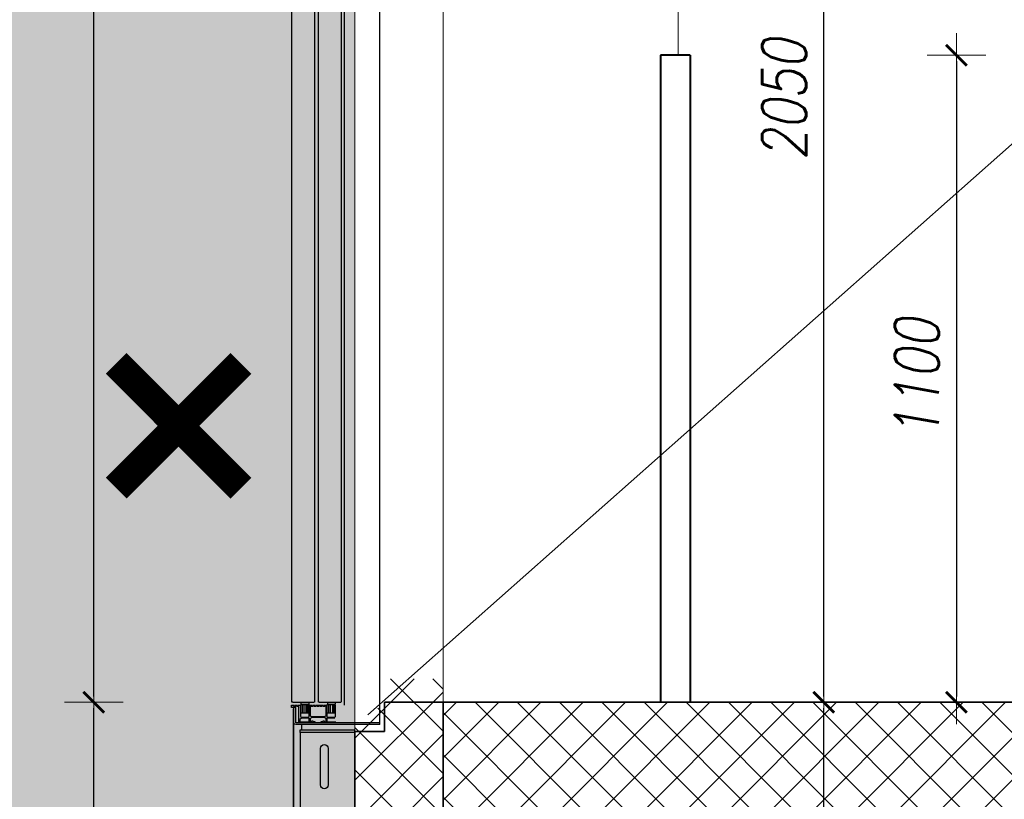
# Model space of a CAD drawing. Header units: millimetres. Extents: x 558 to 31258, y -5755 to 11028.
# Tile 22 of 58: x 29007 to 29175, y 9814 to 9946. Entities that reach past the tile are written whole.
import ezdxf

# ---------------------------------------------------------------- set-up
doc = ezdxf.new("R2010")
doc.units = ezdxf.units.MM
doc.layers.add('K_Dzwig', color=10, linetype='Continuous')
for name, color, linetype, lineweight in [('K_Grube', 4, 'Continuous', 35), ('K_Kreskowanie', 8, 'Continuous', 5), ('K_Naroznik', 160, 'Continuous', 40), ('K_Opis_zmienny', 2, 'Continuous', 13), ('K_Widokowe', 6, 'Continuous', 13), ('K_Wyburzenia', 8, 'Continuous', 5), ('K_Wymiarowanie', 84, 'Continuous', 13)]:
    doc.layers.add(name, color=color, linetype=linetype, lineweight=lineweight)
doc.styles.add('Zwykły 50', font='romans.shx', dxfattribs={"width": 0.8, "oblique": 10, "height": 7.5})
doc.dimstyles.new('Skala_50', dxfattribs={"dimtxt": 7.5, "dimasz": 1, "dimexe": 1.25, "dimexo": 0.625, "dimgap": 3, "dimtad": 1, "dimdec": 1, "dimlfac": 10, "dimrnd": 0.5, "dimdsep": 46, "dimtxsty": 'Zwykły 50', "dimblk": 'Wymiar', "dimcen": 2.5, "dimse1": 1, "dimse2": 1, "dimazin": 0, "dimtfac": 1, "dimtdec": 1, "dimtix": 1, "dimtmove": 0, "dimatfit": 3, "dimfxl": 1, "dimtfill": 1, "dimarcsym": 0})

# ---------------------------------------------------------------- blocks, each defined once
blk = doc.blocks.new('hbrt')
at = {"layer": 'K_Dzwig'}
for p, q in [((18815.22, -20346.89), (18815.22, -20138.94)), ((18821.22, -20343.59), (18821.22, -20138.97)), ((18821.75, -20343.09), (18821.75, -20139.09)), ((18825.65, -20343.09), (18825.65, -20139.08)), ((18826.25, -20343.09), (18826.25, -20139.09)), ((18830.15, -20343.09), (18830.15, -20142.29)), ((18825.53, -20343.09), (18821.87, -20343.09)), ((18822.73, -20345.49), (18822.73, -20343.59)), ((18822.8, -20343.09), (18822.8, -20343.49)), ((18822.8, -20343.49), (18823.4, -20343.49)), ((18822.8, -20343.54), (18822.93, -20343.54)), ((18822.92, -20343.49), (18822.92, -20343.54)), ((18822.93, -20344.94), (18822.93, -20343.54)), ((18822.93, -20343.54), (18822.99, -20343.54)), ((18822.99, -20344.94), (18822.99, -20343.54)), ((18822.99, -20343.54), (18823.25, -20343.54)), ((18823.25, -20343.54), (18823.28, -20343.54)), ((18823.28, -20343.54), (18823.28, -20344.94)), ((18823.28, -20343.54), (18823.44, -20343.54)), ((18823.4, -20343.49), (18823.44, -20343.49)), ((18823.44, -20343.49), (18824.07, -20343.49)), ((18823.44, -20343.54), (18823.6, -20343.54)), ((18823.6, -20344.94), (18823.6, -20343.54)), ((18823.6, -20343.54), (18823.62, -20343.54)), ((18823.62, -20343.54), (18823.89, -20343.54)), ((18823.89, -20344.94), (18823.89, -20343.54)), ((18823.89, -20343.54), (18823.94, -20343.54)), ((18823.94, -20343.54), (18823.94, -20344.94)), ((18823.94, -20343.54), (18824.08, -20343.54)), ((18823.96, -20343.54), (18823.96, -20343.49)), ((18824.07, -20343.49), (18824.07, -20343.09)), ((18824.08, -20343.54), (18824.21, -20343.54)), ((18824.21, -20343.59), (18824.21, -20343.54)), ((18824.21, -20343.59), (18824.21, -20345.49)), ((18824.67, -20343.59), (18824.21, -20343.59)), ((18824.36, -20345.31), (18824.36, -20343.84)), ((18824.46, -20343.74), (18824.58, -20343.74)), ((18824.58, -20343.74), (18824.63, -20343.84)), ((18824.63, -20343.84), (18824.81, -20343.84)), ((18824.72, -20343.69), (18824.67, -20343.59)), ((18824.77, -20343.59), (18824.72, -20343.69)), ((18825.17, -20343.59), (18824.77, -20343.59)), ((18824.81, -20343.84), (18824.86, -20343.74)), ((18824.86, -20343.74), (18825.08, -20343.74)), ((18825.08, -20343.74), (18825.13, -20343.84)), ((18825.13, -20343.84), (18825.31, -20343.84)), ((18825.22, -20343.69), (18825.17, -20343.59)), ((18825.27, -20343.59), (18825.22, -20343.69)), ((18825.67, -20343.59), (18825.27, -20343.59)), ((18825.31, -20343.84), (18825.36, -20343.74)), ((18825.36, -20343.74), (18825.58, -20343.74)), ((18825.53, -20343.09), (18825.65, -20343.09)), ((18825.58, -20343.74), (18825.63, -20343.84)), ((18825.63, -20343.84), (18825.81, -20343.84)), ((18825.72, -20343.69), (18825.67, -20343.59)), ((18825.77, -20343.59), (18825.72, -20343.69)), ((18826.17, -20343.59), (18825.77, -20343.59)), ((18825.81, -20343.84), (18825.86, -20343.74)), ((18825.86, -20343.74), (18826.08, -20343.74)), ((18826.08, -20343.74), (18826.13, -20343.84)), ((18826.13, -20343.84), (18826.31, -20343.84)), ((18826.22, -20343.69), (18826.17, -20343.59)), ((18826.27, -20343.59), (18826.22, -20343.69)), ((18826.67, -20343.59), (18826.27, -20343.59)), ((18826.31, -20343.84), (18826.36, -20343.74)), ((18826.36, -20343.74), (18826.58, -20343.74)), ((18830.03, -20343.09), (18826.37, -20343.09)), ((18826.58, -20343.74), (18826.63, -20343.84)), ((18826.63, -20343.84), (18826.81, -20343.84)), ((18826.72, -20343.69), (18826.67, -20343.59)), ((18826.77, -20343.59), (18826.72, -20343.69)), ((18827.23, -20343.59), (18826.77, -20343.59)), ((18826.81, -20343.84), (18826.86, -20343.74)), ((18826.86, -20343.74), (18826.98, -20343.74)), ((18827.08, -20343.84), (18827.08, -20345.31)), ((18827.16, -20343.54), (18827.16, -20343.59)), ((18827.16, -20343.54), (18827.3, -20343.54)), ((18827.23, -20345.49), (18827.23, -20343.59)), ((18827.3, -20343.09), (18827.3, -20343.49)), ((18827.3, -20343.49), (18827.94, -20343.49)), ((18827.3, -20343.54), (18827.43, -20343.54)), ((18827.42, -20343.49), (18827.42, -20343.54)), ((18827.43, -20344.94), (18827.43, -20343.54)), ((18827.43, -20343.54), (18827.49, -20343.54)), ((18827.49, -20344.94), (18827.49, -20343.54)), ((18827.49, -20343.54), (18827.75, -20343.54)), ((18827.75, -20343.54), (18827.78, -20343.54)), ((18827.78, -20343.54), (18827.78, -20344.94)), ((18827.78, -20343.54), (18827.94, -20343.54)), ((18827.94, -20343.49), (18828.57, -20343.49)), ((18827.94, -20343.54), (18828.1, -20343.54)), ((18828.1, -20344.94), (18828.1, -20343.54)), ((18828.1, -20343.54), (18828.12, -20343.54)), ((18828.12, -20343.54), (18828.39, -20343.54)), ((18828.39, -20344.94), (18828.39, -20343.54)), ((18828.39, -20343.54), (18828.44, -20343.54)), ((18828.44, -20343.54), (18828.44, -20344.94)), ((18828.44, -20343.54), (18828.58, -20343.54)), ((18828.46, -20343.54), (18828.46, -20343.49)), ((18828.57, -20343.49), (18828.57, -20343.09)), ((18828.58, -20343.54), (18828.71, -20343.54)), ((18828.71, -20343.59), (18828.71, -20343.54)), ((18828.71, -20343.59), (18828.71, -20345.49)), ((18829.16, -20343.59), (18828.71, -20343.59)), ((18829.06, -20343.84), (18829.25, -20343.84)), ((18829.21, -20343.69), (18829.16, -20343.59)), ((18829.26, -20343.59), (18829.21, -20343.69)), ((18829.25, -20343.84), (18829.3, -20343.74)), ((18829.67, -20343.59), (18829.26, -20343.59)), ((18829.3, -20343.74), (18829.53, -20343.74)), ((18829.53, -20343.74), (18829.58, -20343.84)), ((18829.58, -20343.84), (18829.87, -20343.84)), ((18829.72, -20343.69), (18829.67, -20343.59)), ((18829.77, -20343.59), (18829.72, -20343.69)), ((18830.22, -20343.59), (18829.77, -20343.59)), ((18829.92, -20343.89), (18829.92, -20343.99)), ((18830.03, -20343.09), (18830.15, -20343.09)), ((18830.22, -20343.99), (18830.22, -20343.59)), ((18822.73, -20344.94), (18822.8, -20344.94)), ((18822.88, -20345.64), (18822.73, -20345.49)), ((18822.8, -20344.94), (18822.93, -20344.94)), ((18822.93, -20344.94), (18822.99, -20344.94)), ((18822.99, -20344.94), (18823.25, -20344.94)), ((18823.25, -20344.94), (18823.28, -20344.94)), ((18823.28, -20344.94), (18823.44, -20344.94)), ((18823.44, -20344.94), (18823.6, -20344.94)), ((18823.6, -20344.94), (18823.62, -20344.94)), ((18823.62, -20344.94), (18823.89, -20344.94)), ((18823.89, -20344.94), (18823.94, -20344.94)), ((18823.94, -20344.94), (18824.08, -20344.94)), ((18824.21, -20345.49), (18824.06, -20345.64)), ((18824.08, -20344.94), (18824.21, -20344.94)), ((18826.88, -20345.51), (18824.56, -20345.51)), ((18827.23, -20344.94), (18827.3, -20344.94)), ((18827.38, -20345.64), (18827.23, -20345.49)), ((18827.3, -20344.94), (18827.43, -20344.94)), ((18827.43, -20344.94), (18827.49, -20344.94)), ((18827.49, -20344.94), (18827.75, -20344.94)), ((18827.75, -20344.94), (18827.78, -20344.94)), ((18827.78, -20344.94), (18827.94, -20344.94)), ((18827.94, -20344.94), (18828.1, -20344.94)), ((18828.1, -20344.94), (18828.12, -20344.94)), ((18828.12, -20344.94), (18828.39, -20344.94)), ((18828.39, -20344.94), (18828.44, -20344.94)), ((18828.44, -20344.94), (18828.58, -20344.94)), ((18828.71, -20345.49), (18828.56, -20345.64)), ((18828.58, -20344.94), (18828.71, -20344.94)), ((18828.96, -20346.59), (18828.96, -20343.94)), ((18829.52, -20343.99), (18829.82, -20343.99)), ((18829.52, -20346.59), (18829.52, -20343.99)), ((18829.82, -20346.59), (18829.82, -20343.99)), ((18829.82, -20344.19), (18829.92, -20344.19)), ((18829.82, -20370.69), (18829.82, -20344.19)), ((18829.92, -20343.99), (18830.22, -20343.99)), ((18829.92, -20370.69), (18829.92, -20344.19)), ((18815.22, -20346.59), (18829.52, -20346.59)), ((18815.22, -20346.89), (18829.52, -20346.89)), ((18822.48, -20346.59), (18825.2, -20346.59)), ((18824.16, -20346.44), (18822.68, -20346.44)), ((18824.06, -20345.64), (18822.88, -20345.64)), ((18822.88, -20345.79), (18824.16, -20345.79)), ((18824.21, -20345.84), (18824.21, -20346.39)), ((18824.36, -20345.91), (18824.61, -20345.66)), ((18824.36, -20346.44), (18824.36, -20345.91)), ((18824.67, -20346.44), (18824.36, -20346.44)), ((18824.61, -20345.66), (18826.83, -20345.66)), ((18824.67, -20346.24), (18824.67, -20346.44)), ((18824.82, -20346.24), (18824.67, -20346.24)), ((18824.82, -20346.39), (18824.82, -20346.24)), ((18825.2, -20346.39), (18824.82, -20346.39)), ((18825.2, -20346.59), (18825.2, -20346.39)), ((18826.25, -20346.39), (18826.25, -20346.59)), ((18826.62, -20346.39), (18826.25, -20346.39)), ((18826.25, -20346.59), (18828.96, -20346.59)), ((18826.62, -20346.24), (18826.62, -20346.39)), ((18826.77, -20346.24), (18826.62, -20346.24)), ((18826.77, -20346.44), (18826.77, -20346.24)), ((18827.08, -20346.44), (18826.77, -20346.44)), ((18826.83, -20345.66), (18827.08, -20345.91)), ((18827.08, -20345.91), (18827.08, -20346.44)), ((18827.23, -20346.39), (18827.23, -20345.84)), ((18827.28, -20345.79), (18828.56, -20345.79)), ((18828.76, -20346.44), (18827.28, -20346.44)), ((18828.56, -20345.64), (18827.38, -20345.64)), ((18828.47, -20347.79), (18828.47, -20346.89)), ((18828.56, -20345.79), (18828.81, -20346.04)), ((18828.81, -20346.04), (18828.81, -20346.39)), ((18828.47, -20347.79), (18819.44, -20347.79)), ((18819.44, -20350.64), (18819.44, -20347.79)), ((18819.44, -20348.22), (18828.75, -20348.22)), ((18828.75, -20347.79), (18828.47, -20347.79)), ((18828.75, -20348.22), (18828.75, -20369.39)), ((18824, -20350.94), (18824, -20357.14)), ((18825.3, -20357.14), (18825.3, -20350.94))]:
    blk.add_line(p, q, dxfattribs=at)
for centre, radius, start, end in [((18824.46, -20343.84), 0.1, 90, 180), ((18826.98, -20343.84), 0.1, 0, 90), ((18829.06, -20343.94), 0.1, 90, 180), ((18829.87, -20343.89), 0.05, 0, 90), ((18824.56, -20345.31), 0.2, 180, 270), ((18826.88, -20345.31), 0.2, 270, 0), ((18824.16, -20345.84), 0.05, 0, 90), ((18824.16, -20346.39), 0.05, 270, 0), ((18827.28, -20345.84), 0.05, 90, 180), ((18827.28, -20346.39), 0.05, 180, 270), ((18828.76, -20346.39), 0.05, 270, 0), ((18829.52, -20346.59), 0.3, 270, 0), ((18824.65, -20350.94), 0.65, 0, 180), ((18824.65, -20357.14), 0.65, 180, 0)]:
    blk.add_arc(centre, radius, start, end, dxfattribs=at)
blk.add_open_spline([(18828.75, -20348.22), (18828.75, -20348.16), (18828.75, -20348.05), (18828.75, -20347.91), (18828.75, -20347.81), (18828.75, -20347.8), (18828.75, -20347.79)], degree=3, dxfattribs=at)
blk = doc.blocks.new('Wymiar')
for p, q in [((0, -5), (0, 5)), ((-3.75, 0), (3.75, 0))]:
    blk.add_line(p, q)
at = {"const_width": 0.5}
blk.add_lwpolyline([(-1.77, -1.77), (1.77, 1.77)], dxfattribs=at)
blk = doc.blocks.new('*D820')
at = {"layer": 'Defpoints', "color": 0}
for p in [(29020.09, 9830), (29079.52, 9830), (29079.52, 9437)]:
    blk.add_point(p, dxfattribs=at)
at = {"layer": 'K_Wymiarowanie', "color": 0, "lineweight": -2, "ltscale": 5}
blk.add_line((29020.09, 9438), (29020.09, 9829), dxfattribs=at)
at = {"layer": 'K_Wymiarowanie', "color": 0, "linetype": 'ByBlock', "lineweight": -2}
for p, rotation in [((29020.09, 9830), 90), ((29020.09, 9437), 270)]:
    blk.add_blockref('Wymiar', p, dxfattribs=dict(at, rotation=rotation))
at = {"layer": 'K_Wymiarowanie', "color": 0, "ltscale": 5, "insert": (29013.34, 9633.5), "char_height": 7.5, "attachment_point": 5, "rotation": 90, "style": 'Zwykły 50', "bg_fill": 3, "box_fill_scale": 1.1, "bg_fill_color": 256, "bg_fill_true_color": 13158600, "bg_fill_transparency": 0}
blk.add_mtext('3930', dxfattribs=at)
blk = doc.blocks.new('*D821')
at = {"layer": 'Defpoints', "color": 0}
for p in [(29020.09, 10180), (29069.52, 10180), (29079.52, 9830)]:
    blk.add_point(p, dxfattribs=at)
at = {"layer": 'K_Wymiarowanie', "color": 0, "lineweight": -2, "ltscale": 5}
blk.add_line((29020.09, 9831), (29020.09, 10179), dxfattribs=at)
at = {"layer": 'K_Wymiarowanie', "color": 0, "linetype": 'ByBlock', "lineweight": -2}
for p, rotation in [((29020.09, 10180), 90), ((29020.09, 9830), 270)]:
    blk.add_blockref('Wymiar', p, dxfattribs=dict(at, rotation=rotation))
at = {"layer": 'K_Wymiarowanie', "color": 0, "ltscale": 5, "insert": (29013.34, 10005), "char_height": 7.5, "attachment_point": 5, "rotation": 90, "style": 'Zwykły 50', "bg_fill": 3, "box_fill_scale": 1.1, "bg_fill_color": 256, "bg_fill_true_color": 13158600, "bg_fill_transparency": 0}
blk.add_mtext('3500', dxfattribs=at)
blk = doc.blocks.new('*D828')
at = {"layer": 'Defpoints', "color": 0}
for p in [(29131.53, 9830), (29144.28, 9830), (29127.51, 9767)]:
    blk.add_point(p, dxfattribs=at)
at = {"layer": 'K_Wymiarowanie', "color": 0, "lineweight": -2, "ltscale": 5}
blk.add_line((29144.28, 9768), (29144.28, 9829), dxfattribs=at)
at = {"layer": 'K_Wymiarowanie', "color": 0, "linetype": 'ByBlock', "lineweight": -2}
for p, rotation in [((29144.28, 9830), 90), ((29144.28, 9767), 270)]:
    blk.add_blockref('Wymiar', p, dxfattribs=dict(at, rotation=rotation))
at = {"layer": 'K_Wymiarowanie', "color": 0, "ltscale": 5, "insert": (29137.53, 9798.5), "char_height": 7.5, "attachment_point": 5, "rotation": 90, "style": 'Zwykły 50', "bg_fill": 3, "box_fill_scale": 1.1, "bg_fill_color": 256, "bg_fill_true_color": 13158600, "bg_fill_transparency": 0}
blk.add_mtext('630', dxfattribs=at)
blk = doc.blocks.new('*D829')
at = {"layer": 'Defpoints', "color": 0}
for p in [(29079.52, 10035), (29144.28, 10035), (29131.53, 9830)]:
    blk.add_point(p, dxfattribs=at)
at = {"layer": 'K_Wymiarowanie', "color": 0, "lineweight": -2, "ltscale": 5}
blk.add_line((29144.28, 9831), (29144.28, 10034), dxfattribs=at)
at = {"layer": 'K_Wymiarowanie', "color": 0, "linetype": 'ByBlock', "lineweight": -2}
for p, rotation in [((29144.28, 10035), 90), ((29144.28, 9830), 270)]:
    blk.add_blockref('Wymiar', p, dxfattribs=dict(at, rotation=rotation))
at = {"layer": 'K_Wymiarowanie', "color": 0, "ltscale": 5, "insert": (29137.53, 9932.5), "char_height": 7.5, "attachment_point": 5, "rotation": 90, "style": 'Zwykły 50', "bg_fill": 3, "box_fill_scale": 1.1, "bg_fill_color": 256, "bg_fill_true_color": 13158600, "bg_fill_transparency": 0}
blk.add_mtext('2050', dxfattribs=at)
blk = doc.blocks.new('*D848')
at = {"layer": 'Defpoints', "color": 0}
for p in [(29121.52, 9940), (29127.89, 9830), (29166.84, 9830)]:
    blk.add_point(p, dxfattribs=at)
at = {"layer": 'K_Wymiarowanie', "color": 0, "lineweight": -2}
blk.add_line((29166.84, 9939), (29166.84, 9831), dxfattribs=at)
at = {"layer": 'K_Wymiarowanie', "color": 0, "linetype": 'ByBlock', "lineweight": -2}
for p, rotation in [((29166.84, 9940), 90), ((29166.84, 9830), 270)]:
    blk.add_blockref('Wymiar', p, dxfattribs=dict(at, rotation=rotation))
at = {"layer": 'K_Wymiarowanie', "color": 0, "ltscale": 5, "insert": (29160.09, 9885), "char_height": 7.5, "attachment_point": 5, "rotation": 90, "style": 'Zwykły 50', "bg_fill": 3, "box_fill_scale": 1.1, "bg_fill_color": 256, "bg_fill_true_color": 13158600, "bg_fill_transparency": 0}
blk.add_mtext('1100', dxfattribs=at)

msp = doc.modelspace()

# ---------------------------------------------------------------- hatches: boundary and pattern name
at = {"layer": 'K_Kreskowanie', "ltscale": 5}
h = msp.add_hatch(dxfattribs=at)
h.set_pattern_fill('ANSI37', color=256, scale=1.6)
h.set_pattern_definition([(45, (-181.491, 0), (-3.59210245, 3.59210245), []), (135, (-181.491, 0), (-3.59210245, -3.59210245), [])])
h.paths.add_polyline_path([(29116.52, 9802.004), (29405.52, 9802.004), (29405.52, 9830.004), (29325.52, 9830.004), (29325.52, 10156.004), (29405.52, 10156.004), (29405.52, 10180.004), (29315.52, 10180.004), (29315.52, 10507.004), (29405.52, 10507.004), (29405.52, 10527.004), (29079.52, 10527.004), (29079.52, 10484.004), (29119.52, 10484.004), (29119.52, 10507.004), (29305.52, 10507.004), (29305.52, 10180.004), (29079.52, 10180.004), (29079.52, 10137.004), (29119.52, 10137.004), (29119.52, 10156.004), (29315.52, 10156.004), (29315.52, 9830.004), (29079.52, 9830.004), (29079.52, 9787.004), (29116.52, 9787.004), (29116.52, 9802.004)], is_closed=False)
h = msp.add_hatch(dxfattribs=at)
h.set_pattern_fill('ANSI37', color=256, scale=1.6)
h.set_pattern_definition([(45, (-181.491, 4), (-3.59210245, 3.59210245), []), (135, (-181.491, 4), (-3.59210245, -3.59210245), [])])
h.paths.add_polyline_path([(29079.52, 9707.004), (29079.52, 9834.004), (29069.52, 9834.004), (29069.52, 9829.004), (29064.52, 9829.004), (29064.52, 9826.454), (29064.52, 9707.004), (29079.52, 9707.004)], is_closed=False)
at = {"layer": 'K_Wyburzenia'}
h = msp.add_hatch(dxfattribs=at)
h.set_pattern_fill('AR-CONC', color=256, scale=0.05)
h.set_pattern_definition([(50, (21592.657, 12065.275), (9.1092334, -0.796954), [0.9525, -10.4775]), (355, (21592.657, 12065.275), (-1.762171, 9.552842), [0.762, -8.382029]), (100.45144, (21593.416, 12065.209), (7.347062, 8.755888), [0.8095, -8.904512]), (46.1842, (21592.657, 12067.815), (13.553952, -2.102116), [1.42875, -15.71625]), (96.63556, (21593.787, 12067.64), (11.870207, 12.371306), [1.21425, -13.35678]), (351.18415, (21592.657, 12067.815), (11.870207, 12.371306), [1.142998, -12.572987]), (21, (21593.927, 12067.18), (7.5807196, -5.11326), [0.9525, -10.4775]), (326, (21593.927, 12067.18), (3.090101, 9.209398), [0.762, -8.382]), (71.45145, (21594.559, 12066.754), (10.670821, 4.096138), [0.8095, -8.904497]), (37.5, (21592.6573, 12065.2752), (0.1544302, 4.227752), [0, -8.2804, 0, -8.509, 0, -8.41375]), (7.5, (21592.6573, 12065.275), (3.340983, 5.0090287), [0, -4.8514, 0, -8.0899, 0, -3.20675]), (327.5, (21589.8252, 12065.2752), (6.7795298, -0.2864372), [0, -3.175, 0, -9.906, 0, -13.1445]), (317.5, (21588.555, 12065.275), (7.406459, 1.2713246), [0, -4.1275, 0, -6.5786, 0, -9.3345])])
h.paths.add_polyline_path([(28832.52, 10577.004), (28832.52, 9097.004), (29064.52, 9097.004), (29064.52, 10577.004), (28832.52, 10577.004)], is_closed=False)

# ---------------------------------------------------------------- linework, layer by layer
at = {"layer": 'K_Grube', "ltscale": 5}
for p, q in [((29315.52, 9830.004), (29069.52, 9830.004)), ((29069.52, 9825.004), (29069.52, 9830.004)), ((29079.52, 9767.004), (29079.52, 9830.004)), ((29064.52, 9703.004), (29064.52, 9825.004)), ((29069.52, 9825.004), (29064.52, 9825.004))]:
    msp.add_line(p, q, dxfattribs=at)
at = {"layer": 'K_Naroznik'}
for p, q in [((29121.52, 9940.004), (29116.52, 9940.004)), ((29116.52, 9940.004), (29116.52, 9830.004)), ((29121.52, 9940.004), (29121.52, 9830.004))]:
    msp.add_line(p, q, dxfattribs=at)
at = {"layer": 'K_Opis_zmienny'}
msp.add_line((29066.718, 9827.845), (29190.858, 9937.869), dxfattribs=at)
at = {"layer": 'K_Widokowe', "color": 10, "ltscale": 5}
for p, q in [((29119.52, 9940.004), (29119.52, 10118.004)), ((29064.52, 10035.004), (29064.52, 9825.004)), ((29079.52, 10035.004), (29079.52, 9830.004))]:
    msp.add_line(p, q, dxfattribs=at)
at = {"layer": 'K_Wyburzenia', "color": 9, "const_width": 5}
for points in [[(29023.914, 9887.611), (29045.127, 9866.398)], [(29045.127, 9887.611), (29023.914, 9866.398)]]:
    msp.add_lwpolyline(points, dxfattribs=at)

# ---------------------------------------------------------------- block references
at = {"layer": 'K_Wymiarowanie', "xscale": -1}
msp.add_blockref('hbrt', (47883.961, 30173.095), dxfattribs=at)

# ---------------------------------------------------------------- next in the draw order: dimensions: what is measured, and where the dimension line sits
at = {"layer": 'K_Wymiarowanie', "ltscale": 5}
for base, p1, p2, picture, middle in [((29020.089, 9830.004), (29079.52, 9437.004), (29079.52, 9830.004), '*D820', (29013.339, 9633.504)), ((29144.282, 9830.004), (29127.512, 9767.004), (29131.527, 9830.004), '*D828', (29137.532, 9798.504))]:
    dim = msp.add_linear_dim(base=base, p1=p1, p2=p2, angle=90, dimstyle='Skala_50', override={"dimtmove": 1}, dxfattribs=at)
    dim.commit()
    dim.dimension.update_dxf_attribs({"geometry": picture, "text_midpoint": middle})

# ---------------------------------------------------------------- next in the draw order: dimensions: what is measured, and where the dimension line sits
dim = msp.add_linear_dim(base=(29020.089, 10180.004), p1=(29079.52, 9830.004), p2=(29069.52, 10180.004), angle=90, dimstyle='Skala_50', override={"dimtmove": 1}, dxfattribs=at)
dim.commit()
dim.dimension.update_dxf_attribs({"geometry": '*D821', "text_midpoint": (29013.339, 10005.004)})

# ---------------------------------------------------------------- next in the draw order: dimensions: what is measured, and where the dimension line sits
dim = msp.add_linear_dim(base=(29144.282, 10035.004), p1=(29131.527, 9830.004), p2=(29079.52, 10035.004), angle=90, dimstyle='Skala_50', override={"dimtmove": 1}, dxfattribs=at)
dim.commit()
dim.dimension.update_dxf_attribs({"geometry": '*D829', "text_midpoint": (29137.532, 9932.504)})

# ---------------------------------------------------------------- next in the draw order: dimensions: what is measured, and where the dimension line sits
at = {"layer": 'K_Wymiarowanie'}
dim = msp.add_linear_dim(base=(29166.845, 9830.004), p1=(29121.52, 9940.004), p2=(29127.886, 9830.004), angle=90, dimstyle='Skala_50', dxfattribs=at)
dim.commit()
dim.dimension.update_dxf_attribs({"geometry": '*D848', "text_midpoint": (29160.095, 9885.004)})

doc.saveas('drawing.dxf')
